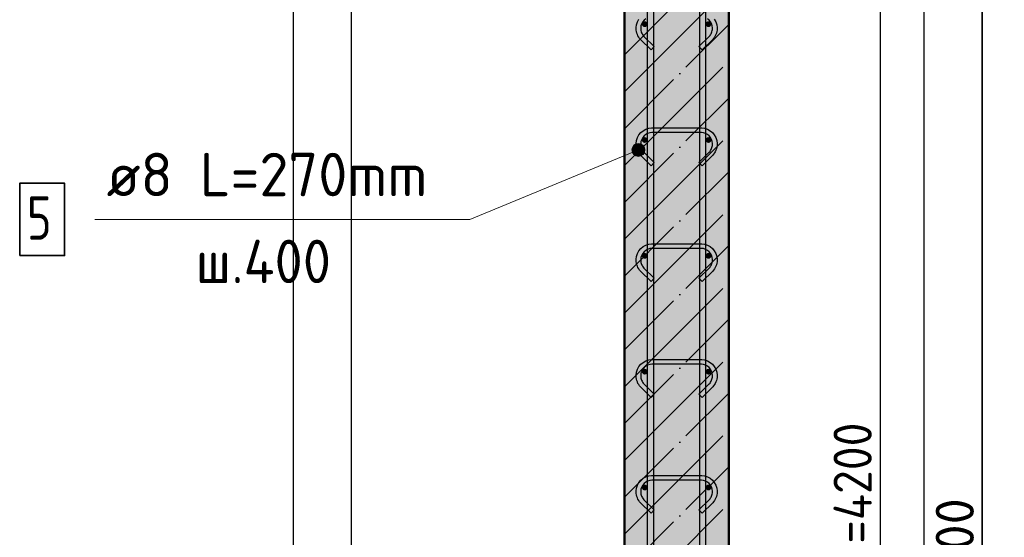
# Model space of a CAD drawing. Header units: millimetres. Extents: x 10987 to 63485, y -5166 to 39219.
# Tile 15 of 43: x 22503 to 24204, y 3848 to 4742. Entities that reach past the tile are written whole.
import ezdxf

# ---------------------------------------------------------------- set-up
doc = ezdxf.new("R2010")
doc.units = ezdxf.units.MM
doc.header["$PDMODE"] = 65
doc.linetypes.add('______11', pattern=[150, 120, -15, 0, -15])
doc.linetypes.add('______5', pattern=[330, 240, -30, 30, -30])
for name, color, linetype, lineweight in [('Standard', 7, 'Continuous', 25), ('Арм.стержн. вертикальными 1', 22, 'Continuous', 35), ('Арм.стержн.горизонт. 1', 180, 'Continuous', 35), ('Размерная линия_ общее', 7, 'Continuous', 13)]:
    doc.layers.add(name, color=color, linetype=linetype, lineweight=lineweight)
doc.layers.add('Арм.стержн.Стяжки', color=7, linetype='Continuous', lineweight=35, true_color=0x501e0f)
doc.styles.add('ISOCPEUR', font='ISOCPEUR')
doc.dimstyles.new('DIMSTYLE_6', dxfattribs={"dimtxt": 66, "dimasz": 75, "dimexe": 0, "dimexo": 0, "dimgap": 33, "dimtad": 2, "dimdec": 0, "dimrnd": 5, "dimzin": 12, "dimdsep": 46, "dimtxsty": 'ISOCPEUR', "dimblk1": 'ALL_ML_STRICH', "dimblk2": 'ALL_ML_STRICH', "dimsah": 1, "dimcen": 0, "dimclrd": 7, "dimclre": 256, "dimclrt": 7, "dimadec": 0, "dimazin": 0, "dimtfac": 1, "dimtdec": 0, "dimtix": 1, "dimtmove": 2, "dimatfit": 3, "dimfxl": 0, "dimtzin": 0, "dimlwd": 0, "dimlwe": -3, "dimarcsym": 0})

# ---------------------------------------------------------------- blocks, each defined once
blk = doc.blocks.new('ALL_ML_STRICH')
at = {"color": 0, "linetype": 'ByBlock', "lineweight": -2}
for p, q in [((0, -0.5), (0, 0.5)), ((-0.3, -0.3), (0.3, 0.3)), ((-1, 0), (0.5, 0))]:
    blk.add_line(p, q, dxfattribs=at)
blk = doc.blocks.new('*D243')
at = {"layer": 'DEFPOINTS', "color": 7, "linetype": 'Continuous', "lineweight": 13, "transparency": 33554687}
for p in [(23692.6, 5933.8), (23692.6, 1733.8), (23989.6, 1733.8)]:
    blk.add_point(p, dxfattribs=at)
at = {"layer": 'Размерная линия_ общее', "color": 253, "linetype": 'Continuous', "lineweight": -2, "true_color": 0xa0a0a0, "transparency": 33554687}
for p, q in [((23712.6, 5933.8), (23989.6, 5933.8)), ((23712.6, 1733.8), (23989.6, 1733.8))]:
    blk.add_line(p, q, dxfattribs=at)
at = {"layer": 'Размерная линия_ общее', "color": 7, "linetype": 'Continuous', "lineweight": -2, "transparency": 33554687}
blk.add_line((23989.6, 1733.8), (23989.6, 5933.8), dxfattribs=at)
at = {"layer": 'Размерная линия_ общее', "color": 7, "linetype": 'Continuous', "lineweight": 13, "transparency": 33554687, "xscale": 75, "yscale": 75, "zscale": 75}
for p, rotation in [((23989.6, 5933.8), 90), ((23989.6, 1733.8), 270)]:
    blk.add_blockref('ALL_ML_STRICH', p, dxfattribs=dict(at, rotation=rotation))
at = {"layer": 'Размерная линия_ общее', "color": 7, "linetype": 'Continuous', "lineweight": 13, "transparency": 33554687, "insert": (23908.6, 3608.8), "char_height": 66, "width": 3.3, "attachment_point": 1, "rotation": 90, "line_spacing_factor": 0.60241, "style": 'ISOCPEUR'}
blk.add_mtext('\\W0.91;21х200=4200', dxfattribs=at)
blk = doc.blocks.new('*D245')
at = {"layer": 'DEFPOINTS', "color": 7, "linetype": 'Continuous', "lineweight": 13, "transparency": 33554687}
for p in [(24039.9, 6023.8), (23727.6, 1623.8), (24166, 1623.8)]:
    blk.add_point(p, dxfattribs=at)
at = {"layer": 'Размерная линия_ общее', "color": 253, "linetype": 'Continuous', "lineweight": -2, "true_color": 0xa0a0a0, "transparency": 33554687}
for p, q in [((24059.9, 6023.8), (24166, 6023.8)), ((23747.6, 1623.8), (24166, 1623.8))]:
    blk.add_line(p, q, dxfattribs=at)
at = {"layer": 'Размерная линия_ общее', "color": 7, "linetype": 'Continuous', "lineweight": -2, "transparency": 33554687}
blk.add_line((24166, 1623.8), (24166, 6023.8), dxfattribs=at)
at = {"layer": 'Размерная линия_ общее', "color": 7, "linetype": 'Continuous', "lineweight": 13, "transparency": 33554687, "xscale": 75, "yscale": 75, "zscale": 75}
for p, rotation in [((24166, 6023.8), 90), ((24166, 1623.8), 270)]:
    blk.add_blockref('ALL_ML_STRICH', p, dxfattribs=dict(at, rotation=rotation))
at = {"layer": 'Размерная линия_ общее', "color": 7, "linetype": 'Continuous', "lineweight": 13, "transparency": 33554687, "insert": (24118, 3820.5), "char_height": 66, "width": 264, "attachment_point": 5, "rotation": 90, "style": 'ISOCPEUR'}
blk.add_mtext('\\A1;{4400}', dxfattribs=at)

msp = doc.modelspace()

# ---------------------------------------------------------------- hatches: boundary and pattern name
at = {"layer": 'Standard', "linetype": 'Continuous', "lineweight": -3, "transparency": 33554687}
msp.add_hatch(color=7, dxfattribs=at).paths.add_polyline_path([(23727.6, 1623.8), (23727.6, 6023.8), (23547.6, 6023.8), (23547.6, 1623.8)])
at = {"layer": 'Арм.стержн.горизонт. 1', "linetype": 'Continuous', "lineweight": 50, "transparency": 33554687}
for points in [[(23587.6, 4733.8), (23587.3, 4735.7), (23586.2, 4737.4), (23584.6, 4738.4), (23582.6, 4738.8), (23580.7, 4738.4), (23579.1, 4737.4), (23578, 4735.7), (23577.6, 4733.8), (23578, 4731.9), (23579.1, 4730.3), (23580.7, 4729.2), (23582.6, 4728.8), (23584.6, 4729.2), (23586.2, 4730.3), (23587.3, 4731.9)], [(23697.6, 4733.8), (23697.3, 4735.7), (23696.2, 4737.4), (23694.6, 4738.4), (23692.6, 4738.8), (23690.7, 4738.4), (23689.1, 4737.4), (23688, 4735.7), (23687.6, 4733.8), (23688, 4731.9), (23689.1, 4730.3), (23690.7, 4729.2), (23692.6, 4728.8), (23694.6, 4729.2), (23696.2, 4730.3), (23697.3, 4731.9)], [(23587.6, 4533.8), (23587.3, 4535.7), (23586.2, 4537.4), (23584.6, 4538.4), (23582.6, 4538.8), (23580.7, 4538.4), (23579.1, 4537.4), (23578, 4535.7), (23577.6, 4533.8), (23578, 4531.9), (23579.1, 4530.3), (23580.7, 4529.2), (23582.6, 4528.8), (23584.6, 4529.2), (23586.2, 4530.3), (23587.3, 4531.9)], [(23697.6, 4533.8), (23697.3, 4535.7), (23696.2, 4537.4), (23694.6, 4538.4), (23692.6, 4538.8), (23690.7, 4538.4), (23689.1, 4537.4), (23688, 4535.7), (23687.6, 4533.8), (23688, 4531.9), (23689.1, 4530.3), (23690.7, 4529.2), (23692.6, 4528.8), (23694.6, 4529.2), (23696.2, 4530.3), (23697.3, 4531.9)], [(23587.6, 4333.8), (23587.3, 4335.7), (23586.2, 4337.4), (23584.6, 4338.4), (23582.6, 4338.8), (23580.7, 4338.4), (23579.1, 4337.4), (23578, 4335.7), (23577.6, 4333.8), (23578, 4331.9), (23579.1, 4330.3), (23580.7, 4329.2), (23582.6, 4328.8), (23584.6, 4329.2), (23586.2, 4330.3), (23587.3, 4331.9)], [(23697.6, 4333.8), (23697.3, 4335.7), (23696.2, 4337.4), (23694.6, 4338.4), (23692.6, 4338.8), (23690.7, 4338.4), (23689.1, 4337.4), (23688, 4335.7), (23687.6, 4333.8), (23688, 4331.9), (23689.1, 4330.3), (23690.7, 4329.2), (23692.6, 4328.8), (23694.6, 4329.2), (23696.2, 4330.3), (23697.3, 4331.9)], [(23587.6, 4133.8), (23587.3, 4135.7), (23586.2, 4137.4), (23584.6, 4138.4), (23582.6, 4138.8), (23580.7, 4138.4), (23579.1, 4137.4), (23578, 4135.7), (23577.6, 4133.8), (23578, 4131.9), (23579.1, 4130.3), (23580.7, 4129.2), (23582.6, 4128.8), (23584.6, 4129.2), (23586.2, 4130.3), (23587.3, 4131.9)], [(23697.6, 4133.8), (23697.3, 4135.7), (23696.2, 4137.4), (23694.6, 4138.4), (23692.6, 4138.8), (23690.7, 4138.4), (23689.1, 4137.4), (23688, 4135.7), (23687.6, 4133.8), (23688, 4131.9), (23689.1, 4130.3), (23690.7, 4129.2), (23692.6, 4128.8), (23694.6, 4129.2), (23696.2, 4130.3), (23697.3, 4131.9)], [(23587.6, 3933.8), (23587.3, 3935.7), (23586.2, 3937.4), (23584.6, 3938.4), (23582.6, 3938.8), (23580.7, 3938.4), (23579.1, 3937.4), (23578, 3935.7), (23577.6, 3933.8), (23578, 3931.9), (23579.1, 3930.3), (23580.7, 3929.2), (23582.6, 3928.8), (23584.6, 3929.2), (23586.2, 3930.3), (23587.3, 3931.9)], [(23697.6, 3933.8), (23697.3, 3935.7), (23696.2, 3937.4), (23694.6, 3938.4), (23692.6, 3938.8), (23690.7, 3938.4), (23689.1, 3937.4), (23688, 3935.7), (23687.6, 3933.8), (23688, 3931.9), (23689.1, 3930.3), (23690.7, 3929.2), (23692.6, 3928.8), (23694.6, 3929.2), (23696.2, 3930.3), (23697.3, 3931.9)]]:
    msp.add_hatch(color=4, dxfattribs=at).paths.add_polyline_path(points)
at = {"layer": 'Арм.стержн.Стяжки', "linetype": 'Continuous', "lineweight": 13, "transparency": 33554687}
for points in [[(23560.5, 4518.3), (23570.1, 4505.7), (23562.7, 4523.5)], [(23562.7, 4523.5), (23575.9, 4506.3), (23567.3, 4527.1)], [(23562.7, 4523.5), (23570.1, 4505.7), (23575.9, 4506.3)], [(23567.3, 4527.1), (23580.5, 4509.9), (23573.1, 4527.8)], [(23567.3, 4527.1), (23575.9, 4506.3), (23580.5, 4509.9)], [(23573.1, 4527.8), (23580.5, 4509.9), (23582.7, 4515.2)], [(23573.1, 4527.8), (23582.7, 4515.2), (23578.4, 4525.6)], [(23578.4, 4525.6), (23582.7, 4515.2), (23582, 4521)], [(23564.8, 4507.9), (23560.5, 4518.3), (23561.2, 4512.5)], [(23560.5, 4518.3), (23564.8, 4507.9), (23570.1, 4505.7)]]:
    msp.add_hatch(color=7, dxfattribs=at).paths.add_polyline_path(points)

# ---------------------------------------------------------------- linework, layer by layer
at = {"layer": 'Standard', "color": 52, "linetype": 'Continuous', "lineweight": -3, "transparency": 33554687}
for p, q in [((23075.5, 6317.7), (23075.5, 1341.1)), ((23075.5, 6317.7), (23075.5, 1341.1)), ((24065.1, 1341.1), (24065.1, 6317.7)), ((24065.1, 1341.1), (24065.1, 6317.7))]:
    msp.add_line(p, q, dxfattribs=at)
at = {"layer": 'Standard', "color": 7, "linetype": 'Continuous', "lineweight": 50, "transparency": 33554687}
for p, q in [((23547.6, 6023.8), (23547.6, 1623.8)), ((23727.6, 1623.8), (23727.6, 6023.8))]:
    msp.add_line(p, q, dxfattribs=at)
at = {"layer": 'Standard', "color": 7, "linetype": '______11', "lineweight": -3, "transparency": 33554687}
for p, q in [((23547.6, 4680.6), (23727.6, 4860.6)), ((23547.6, 4553.3), (23727.6, 4733.3)), ((23547.6, 4426.1), (23727.6, 4606.1)), ((23547.6, 4298.8), (23727.6, 4478.8)), ((23547.6, 4171.5), (23727.6, 4351.5)), ((23547.6, 4044.2), (23727.6, 4224.2)), ((23547.6, 3916.9), (23727.6, 4096.9)), ((23547.6, 3789.7), (23727.6, 3969.7))]:
    msp.add_line(p, q, dxfattribs=at)
at = {"layer": 'Standard', "color": 7, "linetype": '______5', "lineweight": -3, "transparency": 33554687}
for p, q in [((23547.6, 4617), (23727.6, 4797)), ((23547.6, 4489.7), (23727.6, 4669.7)), ((23547.6, 4362.4), (23727.6, 4542.4)), ((23547.6, 4235.1), (23727.6, 4415.1)), ((23547.6, 4107.9), (23727.6, 4287.9)), ((23547.6, 3980.6), (23727.6, 4160.6)), ((23547.6, 3853.3), (23727.6, 4033.3)), ((23547.6, 3726), (23727.6, 3906))]:
    msp.add_line(p, q, dxfattribs=at)
at = {"layer": 'Standard', "color": 7, "linetype": 'Continuous', "lineweight": 25, "transparency": 33554687}
msp.add_lwpolyline([(22975.5, 1241.1), (24165.1, 1241.1), (24165.1, 6417.7), (22975.5, 6417.7), (22975.5, 1241.1)], dxfattribs=at)
at = {"layer": 'Арм.стержн. вертикальными 1', "color": 4, "linetype": 'Continuous', "lineweight": 25, "transparency": 33554687}
for points in [[(23587.6, 1623.8), (23587.6, 6144.8), (23587, 6149.3), (23585.5, 6153.9), (23583.2, 6158.1), (23580.3, 6161.5), (23576.9, 6164.3), (23572.7, 6166.7), (23568.1, 6168.2), (23563.6, 6168.8), (23287.6, 6168.8), (23287.6, 6178.8), (23564.3, 6178.8), (23570.4, 6178), (23576.7, 6175.9), (23582.6, 6172.6), (23587.4, 6168.6), (23591.4, 6163.8), (23594.7, 6157.9), (23596.8, 6151.6), (23597.6, 6145.5), (23597.6, 1623.8), (23587.6, 1623.8)], [(23587.6, 1623.8), (23587.6, 6144.8), (23587, 6149.3), (23585.5, 6153.9), (23583.2, 6158.1), (23580.3, 6161.5), (23576.9, 6164.3), (23572.7, 6166.7), (23568.1, 6168.2), (23563.6, 6168.8), (23287.6, 6168.8), (23287.6, 6178.8), (23564.3, 6178.8), (23570.4, 6178), (23576.7, 6175.9), (23582.6, 6172.6), (23587.4, 6168.6), (23591.4, 6163.8), (23594.7, 6157.9), (23596.8, 6151.6), (23597.6, 6145.5), (23597.6, 1623.8), (23587.6, 1623.8)], [(23677.6, 1623.8), (23677.6, 6145.5), (23678.5, 6151.6), (23680.6, 6157.9), (23683.9, 6163.8), (23687.9, 6168.6), (23692.7, 6172.6), (23698.5, 6175.9), (23704.9, 6178), (23711, 6178.8), (23987.6, 6178.8), (23987.6, 6168.8), (23711.7, 6168.8), (23707.2, 6168.2), (23702.6, 6166.7), (23698.4, 6164.3), (23695, 6161.5), (23692.1, 6158.1), (23689.8, 6153.9), (23688.3, 6149.3), (23687.6, 6144.8), (23687.6, 1623.8), (23677.6, 1623.8)], [(23677.6, 1623.8), (23677.6, 6145.5), (23678.5, 6151.6), (23680.6, 6157.9), (23683.9, 6163.8), (23687.9, 6168.6), (23692.7, 6172.6), (23698.5, 6175.9), (23704.9, 6178), (23711, 6178.8), (23987.6, 6178.8), (23987.6, 6168.8), (23711.7, 6168.8), (23707.2, 6168.2), (23702.6, 6166.7), (23698.4, 6164.3), (23695, 6161.5), (23692.1, 6158.1), (23689.8, 6153.9), (23688.3, 6149.3), (23687.6, 6144.8), (23687.6, 1623.8), (23677.6, 1623.8)]]:
    msp.add_lwpolyline(points, dxfattribs=at)
at = {"layer": 'Арм.стержн.Стяжки', "color": 7, "linetype": 'Continuous', "lineweight": 13, "transparency": 33554687}
for p, q in [((23567.3, 4527.1), (23567.3, 4527.1)), ((23280.7, 4396.7), (23571.6, 4516.7)), ((23561.2, 4512.5), (23561.2, 4512.5)), ((23575.9, 4506.3), (23575.9, 4506.3)), ((23582, 4521), (23582, 4521)), ((22633.2, 4396.7), (23280.7, 4396.7))]:
    msp.add_line(p, q, dxfattribs=at)
at = {"layer": 'Арм.стержн.Стяжки', "color": 40, "linetype": 'Continuous', "lineweight": 25, "transparency": 33554687}
for points in [[(23593.4, 4689.3), (23575.4, 4707.4), (23573.7, 4709.3), (23572.2, 4711.4), (23570.9, 4713.6), (23569.8, 4716), (23568.9, 4718.4), (23568.2, 4720.9), (23567.8, 4723.5), (23567.6, 4726), (23567.6, 4728), (23568.3, 4732.9), (23570, 4738), (23572.6, 4742.6)], [(23584.2, 4743.1), (23581.5, 4740.8), (23579.2, 4738.1), (23577.3, 4734.7), (23576.1, 4731.1), (23575.6, 4727.5), (23575.6, 4726.3), (23575.8, 4724.4), (23576.1, 4722.6), (23576.5, 4720.8), (23577.2, 4719), (23577.9, 4717.4), (23578.9, 4715.8), (23580, 4714.2), (23581.2, 4712.8), (23599.1, 4695), (23593.4, 4689.3)], [(23702.7, 4742.6), (23705.3, 4738), (23707, 4732.9), (23707.6, 4728), (23707.6, 4726), (23707.5, 4723.5), (23707, 4720.9), (23706.4, 4718.4), (23705.5, 4716), (23704.4, 4713.6), (23703.1, 4711.4), (23701.6, 4709.3), (23699.9, 4707.4), (23681.8, 4689.3), (23676.2, 4695), (23694.1, 4712.8), (23695.3, 4714.2), (23696.4, 4715.8), (23697.3, 4717.4), (23698.1, 4719), (23698.7, 4720.8), (23699.2, 4722.6), (23699.5, 4724.4), (23699.6, 4726.3), (23699.6, 4727.5), (23699.1, 4731.1), (23697.9, 4734.7), (23696, 4738.1), (23693.8, 4740.8), (23691, 4743.1)], [(23593.4, 4489.3), (23575.4, 4507.4), (23573.7, 4509.3), (23572.2, 4511.4), (23570.9, 4513.6), (23569.8, 4516), (23568.9, 4518.4), (23568.2, 4520.9), (23567.8, 4523.5), (23567.6, 4526), (23567.6, 4528), (23568.3, 4532.9), (23570, 4538), (23572.6, 4542.6), (23575.8, 4546.5), (23579.7, 4549.7), (23584.4, 4552.3), (23589.4, 4554), (23594.3, 4554.7), (23681, 4554.7), (23685.8, 4554), (23690.9, 4552.3), (23695.6, 4549.7), (23699.4, 4546.5), (23702.7, 4542.6), (23705.3, 4538), (23707, 4532.9), (23707.6, 4528), (23707.6, 4526), (23707.5, 4523.5), (23707, 4520.9), (23706.4, 4518.4), (23705.5, 4516), (23704.4, 4513.6), (23703.1, 4511.4), (23701.6, 4509.3), (23699.9, 4507.4), (23681.8, 4489.3), (23676.2, 4495), (23694.1, 4512.8), (23695.3, 4514.2), (23696.4, 4515.8), (23697.3, 4517.4), (23698.1, 4519), (23698.7, 4520.8), (23699.2, 4522.6), (23699.5, 4524.4), (23699.6, 4526.3), (23699.6, 4527.5), (23699.1, 4531.1), (23697.9, 4534.7), (23696, 4538.1), (23693.8, 4540.8), (23691, 4543.1), (23687.7, 4545), (23684, 4546.2), (23680.4, 4546.7), (23594.9, 4546.7), (23591.3, 4546.2), (23587.6, 4545), (23584.2, 4543.1), (23581.5, 4540.8), (23579.2, 4538.1), (23577.3, 4534.7), (23576.1, 4531.1), (23575.6, 4527.5), (23575.6, 4526.3), (23575.8, 4524.4), (23576.1, 4522.6), (23576.5, 4520.8), (23577.2, 4519), (23577.9, 4517.4), (23578.9, 4515.8), (23580, 4514.2), (23581.2, 4512.8), (23599.1, 4495), (23593.4, 4489.3)], [(23593.4, 4289.3), (23575.4, 4307.4), (23573.7, 4309.3), (23572.2, 4311.4), (23570.9, 4313.6), (23569.8, 4316), (23568.9, 4318.4), (23568.2, 4320.9), (23567.8, 4323.5), (23567.6, 4326), (23567.6, 4328), (23568.3, 4332.9), (23570, 4338), (23572.6, 4342.6), (23575.8, 4346.5), (23579.7, 4349.7), (23584.4, 4352.3), (23589.4, 4354), (23594.3, 4354.7), (23681, 4354.7), (23685.8, 4354), (23690.9, 4352.3), (23695.6, 4349.7), (23699.4, 4346.5), (23702.7, 4342.6), (23705.3, 4338), (23707, 4332.9), (23707.6, 4328), (23707.6, 4326), (23707.5, 4323.5), (23707, 4320.9), (23706.4, 4318.4), (23705.5, 4316), (23704.4, 4313.6), (23703.1, 4311.4), (23701.6, 4309.3), (23699.9, 4307.4), (23681.8, 4289.3), (23676.2, 4295), (23694.1, 4312.8), (23695.3, 4314.2), (23696.4, 4315.8), (23697.3, 4317.4), (23698.1, 4319), (23698.7, 4320.8), (23699.2, 4322.6), (23699.5, 4324.4), (23699.6, 4326.3), (23699.6, 4327.5), (23699.1, 4331.1), (23697.9, 4334.7), (23696, 4338.1), (23693.8, 4340.8), (23691, 4343.1), (23687.7, 4345), (23684, 4346.2), (23680.4, 4346.7), (23594.9, 4346.7), (23591.3, 4346.2), (23587.6, 4345), (23584.2, 4343.1), (23581.5, 4340.8), (23579.2, 4338.1), (23577.3, 4334.7), (23576.1, 4331.1), (23575.6, 4327.5), (23575.6, 4326.3), (23575.8, 4324.4), (23576.1, 4322.6), (23576.5, 4320.8), (23577.2, 4319), (23577.9, 4317.4), (23578.9, 4315.8), (23580, 4314.2), (23581.2, 4312.8), (23599.1, 4295), (23593.4, 4289.3)], [(23593.4, 4089.3), (23575.4, 4107.4), (23573.7, 4109.3), (23572.2, 4111.4), (23570.9, 4113.6), (23569.8, 4116), (23568.9, 4118.4), (23568.2, 4120.9), (23567.8, 4123.5), (23567.6, 4126), (23567.6, 4128), (23568.3, 4132.9), (23570, 4138), (23572.6, 4142.6), (23575.8, 4146.5), (23579.7, 4149.7), (23584.4, 4152.3), (23589.4, 4154), (23594.3, 4154.7), (23681, 4154.7), (23685.8, 4154), (23690.9, 4152.3), (23695.6, 4149.7), (23699.4, 4146.5), (23702.7, 4142.6), (23705.3, 4138), (23707, 4132.9), (23707.6, 4128), (23707.6, 4126), (23707.5, 4123.5), (23707, 4120.9), (23706.4, 4118.4), (23705.5, 4116), (23704.4, 4113.6), (23703.1, 4111.4), (23701.6, 4109.3), (23699.9, 4107.4), (23681.8, 4089.3), (23676.2, 4095), (23694.1, 4112.8), (23695.3, 4114.2), (23696.4, 4115.8), (23697.3, 4117.4), (23698.1, 4119), (23698.7, 4120.8), (23699.2, 4122.6), (23699.5, 4124.4), (23699.6, 4126.3), (23699.6, 4127.5), (23699.1, 4131.1), (23697.9, 4134.7), (23696, 4138.1), (23693.8, 4140.8), (23691, 4143.1), (23687.7, 4145), (23684, 4146.2), (23680.4, 4146.7), (23594.9, 4146.7), (23591.3, 4146.2), (23587.6, 4145), (23584.2, 4143.1), (23581.5, 4140.8), (23579.2, 4138.1), (23577.3, 4134.7), (23576.1, 4131.1), (23575.6, 4127.5), (23575.6, 4126.3), (23575.8, 4124.4), (23576.1, 4122.6), (23576.5, 4120.8), (23577.2, 4119), (23577.9, 4117.4), (23578.9, 4115.8), (23580, 4114.2), (23581.2, 4112.8), (23599.1, 4095), (23593.4, 4089.3)], [(23593.4, 3889.3), (23575.4, 3907.4), (23573.7, 3909.3), (23572.2, 3911.4), (23570.9, 3913.6), (23569.8, 3916), (23568.9, 3918.4), (23568.2, 3920.9), (23567.8, 3923.5), (23567.6, 3926), (23567.6, 3928), (23568.3, 3932.9), (23570, 3938), (23572.6, 3942.6), (23575.8, 3946.5), (23579.7, 3949.7), (23584.4, 3952.3), (23589.4, 3954), (23594.3, 3954.7), (23681, 3954.7), (23685.8, 3954), (23690.9, 3952.3), (23695.6, 3949.7), (23699.4, 3946.5), (23702.7, 3942.6), (23705.3, 3938), (23707, 3932.9), (23707.6, 3928), (23707.6, 3926), (23707.5, 3923.5), (23707, 3920.9), (23706.4, 3918.4), (23705.5, 3916), (23704.4, 3913.6), (23703.1, 3911.4), (23701.6, 3909.3), (23699.9, 3907.4), (23681.8, 3889.3), (23676.2, 3895), (23694.1, 3912.8), (23695.3, 3914.2), (23696.4, 3915.8), (23697.3, 3917.4), (23698.1, 3919), (23698.7, 3920.8), (23699.2, 3922.6), (23699.5, 3924.4), (23699.6, 3926.3), (23699.6, 3927.5), (23699.1, 3931.1), (23697.9, 3934.7), (23696, 3938.1), (23693.8, 3940.8), (23691, 3943.1), (23687.7, 3945), (23684, 3946.2), (23680.4, 3946.7), (23594.9, 3946.7), (23591.3, 3946.2), (23587.6, 3945), (23584.2, 3943.1), (23581.5, 3940.8), (23579.2, 3938.1), (23577.3, 3934.7), (23576.1, 3931.1), (23575.6, 3927.5), (23575.6, 3926.3), (23575.8, 3924.4), (23576.1, 3922.6), (23576.5, 3920.8), (23577.2, 3919), (23577.9, 3917.4), (23578.9, 3915.8), (23580, 3914.2), (23581.2, 3912.8), (23599.1, 3895), (23593.4, 3889.3)]]:
    msp.add_lwpolyline(points, dxfattribs=at)
at = {"layer": 'Арм.стержн.Стяжки', "color": 7, "linetype": 'Continuous', "lineweight": 35, "transparency": 33554687}
msp.add_lwpolyline([(22503.2, 4334.2), (22580.7, 4334.2), (22580.7, 4459.2), (22503.2, 4459.2), (22503.2, 4334.2)], dxfattribs=at)
at = {"layer": 'Арм.стержн.Стяжки', "color": 7, "linetype": 'Continuous', "lineweight": 13, "transparency": 33554687}
msp.add_circle((23571.6, 4516.7), 11.3, dxfattribs=at)

# ---------------------------------------------------------------- texts
at = {"layer": 'Арм.стержн.Стяжки', "color": 7, "linetype": 'Continuous', "lineweight": 25, "transparency": 33554687, "char_height": 75, "attachment_point": 7, "style": 'ISOCPEUR'}
for s, insert, width in [('\\W0.98;ø8 L=270mm ', (22653.2, 4436.7), 643.816), ('\\W0.78;5', (22515.7, 4361.7), 81.602), ('\\W0.95;ш.400 ', (22807, 4286.7), 335.559)]:
    msp.add_mtext(s, dxfattribs=dict(at, insert=insert, width=width))

# ---------------------------------------------------------------- dimensions: what is measured, and where the dimension line sits
at = {"layer": 'Размерная линия_ общее', "color": 7, "linetype": 'Continuous', "lineweight": 13, "transparency": 33554687}
dim = msp.add_linear_dim(base=(24166, 6023.8), p1=(23747.6, 1623.8), p2=(24059.9, 6023.8), angle=90, dimstyle='DIMSTYLE_6', override={"dimpost": '<>', "dimclrd": 7, "dimclre": 253, "dimclrt": 7, "dimlwd": 0, "dimlwe": 65533}, dxfattribs=at)
dim.commit()
dim.dimension.update_dxf_attribs({"geometry": '*D245', "text_midpoint": (24118, 3820.5), "dimtype": 160})
dim = msp.add_linear_dim(base=(23989.6, 5933.8), p1=(23712.6, 1733.8), p2=(23712.6, 5933.8), angle=90, text='\\W0.91;21х200=4200', dimstyle='DIMSTYLE_6', override={"dimpost": '<>', "dimclrd": 7, "dimclre": 253, "dimclrt": 7, "dimlwd": 0, "dimlwe": 65533}, dxfattribs=at)
dim.commit()
dim.dimension.update_dxf_attribs({"geometry": '*D243', "text_midpoint": (23956.6, 3833.8), "dimtype": 160})

doc.saveas('drawing.dxf')
